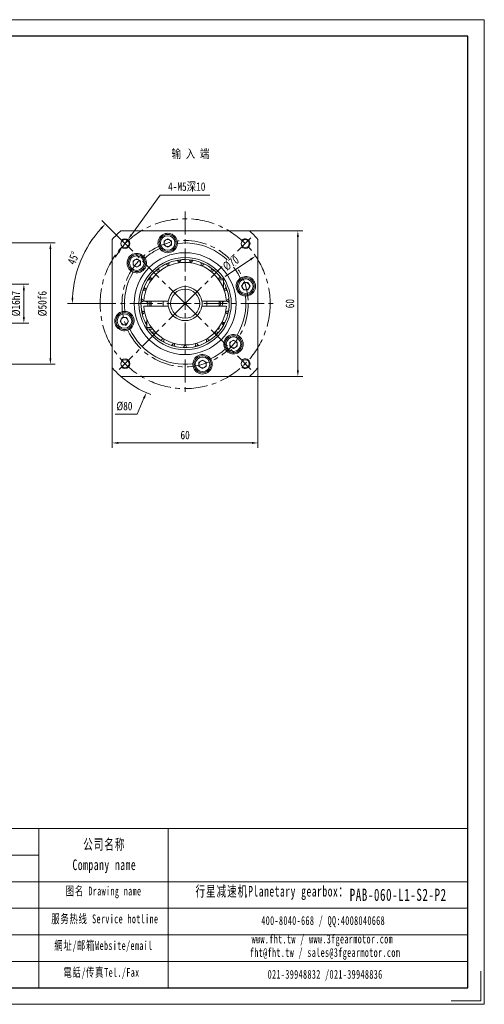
# Model space of a CAD drawing. Header units: millimetres. Extents: x -117 to 457, y -90 to 316.
# Tile 4 of 4: x 266 to 457, y -90 to 316. Entities that reach past the tile are written whole.
import ezdxf

# ---------------------------------------------------------------- set-up
doc = ezdxf.new("R2010")
doc.units = ezdxf.units.MM
doc.header["$LTSCALE"] = 1.5
doc.linetypes.add('CENTER', pattern=[10.16, 6.35, -1.27, 1.27, -1.27])
doc.layers.get('0').update_dxf_attribs({"lineweight": 18})
for name, color, linetype, lineweight in [('1轮廓实线层', 7, 'Continuous', 18), ('3中心线层', 1, 'CENTER', 18), ('7标注层', 4, 'Continuous', 18), ('SLD-0', 7, 'Continuous', 18), ('图框_外框线', 7, 'Continuous', 18)]:
    doc.layers.add(name, color=color, linetype=linetype, lineweight=lineweight)
doc.styles.add('PC_TEXTSTYLE', font='txt', dxfattribs={"width": 0.8})
doc.styles.add('TH_GBDIM', font='txt', dxfattribs={"width": 0.8})
doc.styles.add('标准', font='txt', dxfattribs={"width": 0.667})
doc.dimstyles.new('TH_GBDIM', dxfattribs={"dimtxt": 3.5, "dimasz": 2.5, "dimexe": 2, "dimexo": 0, "dimgap": 1.5, "dimtad": 1, "dimdec": 1, "dimdsep": 46, "dimtxsty": 'TH_GBDIM', "dimcen": 2.5, "dimdle": 5, "dimclrd": 4, "dimclre": 4, "dimclrt": 3, "dimadec": 0, "dimazin": 2, "dimtfac": 0.714286, "dimtdec": 1, "dimtmove": 0, "dimatfit": 3, "dimfxl": 1, "dimtolj": 1, "dimarcsym": 0})

# ---------------------------------------------------------------- blocks, each defined once
blk = doc.blocks.new('*X3')
at = {"layer": '7标注层', "transparency": 16777216}
for points in [[(267, 204.07), (267.84, 204.07), (267.42, 206.57)], [(267, 193.07), (267.84, 193.07), (267.42, 190.57)]]:
    blk.add_hatch(color=4, dxfattribs=at).paths.add_polyline_path(points, flags=0)
at = {"layer": '7标注层', "color": 4, "transparency": 16777216}
for p, q in [((254.09, 206.57), (269.42, 206.57)), ((267.42, 204.07), (267.42, 193.07)), ((254.09, 190.57), (269.42, 190.57))]:
    blk.add_line(p, q, dxfattribs=at)
at = {"layer": '7标注层', "color": 3, "transparency": 16777216, "insert": (264.17, 198.57), "char_height": 3.5, "width": 19.2889, "attachment_point": 5, "rotation": 90, "style": 'TH_GBDIM'}
blk.add_mtext('%%C16h7', dxfattribs=at)
blk = doc.blocks.new('*X4')
at = {"layer": '7标注层', "transparency": 16777216}
for points in [[(277.93, 221.07), (278.76, 221.07), (278.34, 223.57)], [(277.93, 176.07), (278.76, 176.07), (278.34, 173.57)]]:
    blk.add_hatch(color=4, dxfattribs=at).paths.add_polyline_path(points, flags=0)
at = {"layer": '7标注层', "color": 4, "transparency": 16777216}
for p, q in [((224.59, 223.57), (280.34, 223.57)), ((278.34, 221.07), (278.34, 176.07)), ((224.59, 173.57), (280.34, 173.57))]:
    blk.add_line(p, q, dxfattribs=at)
at = {"layer": '7标注层', "color": 3, "transparency": 16777216, "insert": (275.09, 198.57), "char_height": 3.5, "width": 19.32, "attachment_point": 5, "rotation": 90, "style": 'TH_GBDIM'}
blk.add_mtext('%%C50f6', dxfattribs=at)
blk = doc.blocks.new('*X20')
at = {"layer": '7标注层', "transparency": 16777216}
for points in [[(306.31, 141.59), (306.31, 140.76), (303.81, 141.18)], [(361.31, 141.59), (361.31, 140.76), (363.81, 141.18)]]:
    blk.add_hatch(color=4, dxfattribs=at).paths.add_polyline_path(points, flags=0)
at = {"layer": '7标注层', "color": 4, "transparency": 16777216}
for p, q in [((303.81, 172.11), (303.81, 139.18)), ((363.81, 172.11), (363.81, 139.18)), ((306.31, 141.18), (361.31, 141.18))]:
    blk.add_line(p, q, dxfattribs=at)
at = {"layer": '7标注层', "color": 3, "transparency": 16777216, "insert": (333.81, 144.43), "char_height": 3.5, "width": 7.1867, "attachment_point": 5, "style": 'TH_GBDIM'}
blk.add_mtext('60', dxfattribs=at)
blk = doc.blocks.new('*X21')
at = {"layer": '7标注层', "transparency": 16777216}
blk.add_hatch(color=4, dxfattribs=at).paths.add_polyline_path([(316.49, 159.76), (317.25, 159.42), (317.87, 161.88)], flags=0)
at = {"layer": '7标注层', "color": 4, "transparency": 16777216}
for p, q in [((333.81, 196.07), (333.81, 201.07)), ((331.31, 198.57), (336.31, 198.57)), ((314.04, 153.07), (316.87, 159.59)), ((305.07, 153.07), (314.04, 153.07))]:
    blk.add_line(p, q, dxfattribs=at)
blk.add_arc((333.81, 198.57), 40, 228.5904, 249.378, dxfattribs=at)
at = {"layer": '7标注层', "color": 3, "transparency": 16777216, "insert": (308.8, 156.32), "char_height": 3.5, "width": 11.3867, "attachment_point": 5, "style": 'TH_GBDIM'}
blk.add_mtext('%%C80', dxfattribs=at)
blk = doc.blocks.new('*X22')
at = {"layer": '7标注层', "transparency": 16777216}
for points in [[(379.82, 226.07), (380.65, 226.07), (380.23, 228.57)], [(379.82, 171.07), (380.65, 171.07), (380.23, 168.57)]]:
    blk.add_hatch(color=4, dxfattribs=at).paths.add_polyline_path(points, flags=0)
at = {"layer": '7标注层', "color": 4, "transparency": 16777216}
for p, q in [((360.27, 228.57), (382.23, 228.57)), ((380.23, 171.07), (380.23, 226.07)), ((360.27, 168.57), (382.23, 168.57))]:
    blk.add_line(p, q, dxfattribs=at)
at = {"layer": '7标注层', "color": 3, "transparency": 16777216, "insert": (376.98, 198.57), "char_height": 3.5, "width": 7.1867, "attachment_point": 5, "rotation": 90, "style": 'TH_GBDIM'}
blk.add_mtext('60', dxfattribs=at)
blk = doc.blocks.new('*X23')
at = {"layer": '7标注层', "transparency": 16777216}
for points in [[(311.36, 227.2), (312.04, 226.72), (310.23, 224.94)], [(306.08, 219.92), (306.76, 219.43), (307.89, 221.7)]]:
    blk.add_hatch(color=4, dxfattribs=at).paths.add_polyline_path(points, flags=0)
at = {"layer": '7标注层', "color": 4, "transparency": 16777216}
for p, q in [((323.51, 243.24), (311.7, 226.96)), ((343.98, 243.24), (323.51, 243.24)), ((307.89, 221.7), (310.23, 224.94)), ((306.42, 219.67), (304.95, 217.65))]:
    blk.add_line(p, q, dxfattribs=at)
at = {"layer": '7标注层', "color": 3, "transparency": 16777216, "insert": (334.49, 246.62), "char_height": 3.5, "width": 31.1733, "attachment_point": 5, "style": 'TH_GBDIM'}
blk.add_mtext('4-M5深10', dxfattribs=at)
blk = doc.blocks.new('*X24')
at = {"transparency": 16777216}
for points in [[(298.95, 229.88), (299.55, 229.31), (300.97, 231.41)], [(287.85, 201.06), (287.02, 201.08), (287.37, 198.57)]]:
    blk.add_hatch(color=4, dxfattribs=at).paths.add_polyline_path(points, flags=0)
at = {"color": 4, "transparency": 16777216}
for p, q in [((306.71, 225.67), (299.55, 232.82)), ((295.81, 198.57), (285.37, 198.57))]:
    blk.add_line(p, q, dxfattribs=at)
blk.add_arc((333.81, 198.57), 46.44, 138.0845, 176.9155, dxfattribs=at)
at = {"color": 3, "transparency": 16777216, "insert": (287.82, 217.39), "char_height": 3.5, "width": 10.7721, "attachment_point": 5, "rotation": 67.7487, "style": 'TH_GBDIM'}
blk.add_mtext('45%%D', dxfattribs=at)
blk = doc.blocks.new('*X30')
at = {"layer": '7标注层', "transparency": 16777216}
blk.add_hatch(color=4, dxfattribs=at).paths.add_polyline_path([(360.5, 217.11), (360.97, 216.42), (362.81, 218.17)], flags=0)
at = {"layer": '7标注层', "color": 4, "transparency": 16777216}
blk.add_line((350.32, 209.73), (360.74, 216.77), dxfattribs=at)
at = {"layer": '7标注层', "color": 3, "transparency": 16777216, "insert": (352.67, 215.24), "char_height": 3.5, "width": 13.2885, "attachment_point": 5, "rotation": 34.053, "style": 'TH_GBDIM'}
blk.add_mtext('%%C70', dxfattribs=at)

msp = doc.modelspace()

# ---------------------------------------------------------------- linework, layer by layer
at = {"color": 7, "linetype": 'Continuous', "lineweight": 15}
for p, q in [((360.27, 228.57), (307.35, 228.57)), ((303.81, 225.03), (303.81, 172.11)), ((325.14, 224.43), (326.64, 225.29)), ((325.14, 222.7), (325.14, 224.43)), ((326.64, 225.29), (328.14, 224.43)), ((328.14, 224.43), (328.14, 222.7)), ((363.81, 172.11), (363.81, 225.03)), ((326.64, 221.83), (325.14, 222.7)), ((328.14, 222.7), (326.64, 221.83)), ((312.39, 216.15), (313.89, 217.01)), ((312.39, 214.41), (312.39, 216.15)), ((313.89, 217.01), (315.39, 216.15)), ((315.39, 216.15), (315.39, 214.41)), ((331.64, 215.43), (331.69, 215.52)), ((335.92, 215.52), (335.98, 215.43)), ((313.89, 213.55), (312.39, 214.41)), ((315.39, 214.41), (313.89, 213.55)), ((340.4, 214.24), (340.45, 214.7)), ((319.81, 208.87), (319.81, 208.21)), ((320.28, 208.87), (319.81, 208.87)), ((320.01, 209.07), (320.44, 209.07)), ((347.18, 209.07), (348.93, 209.07)), ((349.56, 208.44), (347.65, 208.44)), ((348.43, 209.07), (348.11, 209.49)), ((349.56, 208.44), (349.56, 204.97)), ((357.07, 205.73), (357.94, 207.23)), ((357.94, 207.23), (359.67, 207.23)), ((359.67, 207.23), (360.53, 205.73)), ((357.94, 204.23), (357.07, 205.73)), ((359.67, 204.23), (357.94, 204.23)), ((360.53, 205.73), (359.67, 204.23)), ((326.58, 199.57), (317.14, 199.57)), ((318.42, 199.09), (318.44, 199.57)), ((318.48, 198.57), (318.51, 199.57)), ((319.81, 199.57), (319.81, 197.57)), ((324.81, 199.57), (324.81, 197.57)), ((350.48, 199.57), (341.04, 199.57)), ((342.81, 199.57), (342.81, 197.57)), ((347.81, 199.57), (347.81, 197.57)), ((348.31, 198.57), (348.27, 199.57)), ((349.18, 199.57), (349.2, 199.09)), ((317.14, 197.57), (326.58, 197.57)), ((318.51, 197.57), (318.48, 198.57)), ((341.04, 197.57), (350.48, 197.57)), ((348.27, 197.57), (348.31, 198.57)), ((307.08, 191.4), (307.95, 192.9)), ((307.95, 189.9), (307.08, 191.4)), ((307.95, 192.9), (309.68, 192.9)), ((309.68, 192.9), (310.55, 191.4)), ((310.55, 191.4), (309.68, 189.9)), ((318.06, 192.17), (318.06, 188.69)), ((309.68, 189.9), (307.95, 189.9)), ((318.06, 188.69), (319.97, 188.69)), ((320.44, 188.07), (318.68, 188.07)), ((347.61, 188.07), (347.18, 188.07)), ((347.33, 188.27), (347.81, 188.27)), ((347.81, 188.92), (347.81, 188.27)), ((352.23, 182.72), (353.73, 183.59)), ((352.23, 180.99), (352.23, 182.72)), ((353.73, 183.59), (355.23, 182.72)), ((355.23, 182.72), (355.23, 180.99)), ((338.21, 181.97), (338.21, 182.15)), ((353.73, 180.12), (352.23, 180.99)), ((355.23, 180.99), (353.73, 180.12)), ((339.48, 174.44), (340.98, 175.31)), ((339.48, 172.71), (339.48, 174.44)), ((340.98, 175.31), (342.48, 174.44)), ((342.48, 174.44), (342.48, 172.71)), ((340.98, 171.84), (339.48, 172.71)), ((342.48, 172.71), (340.98, 171.84)), ((307.35, 168.57), (360.27, 168.57))]:
    msp.add_line(p, q, dxfattribs=at)
for points in [[(327.26, 215.34), (327.23, 215.32), (326.02, 214.8)], [(332.03, 216.48), (331.13, 216.37), (330.69, 216.3)], [(331.83, 216.1), (331.55, 215.75), (331.31, 215.34)], [(336.93, 216.3), (336.49, 216.37), (335.59, 216.48)], [(336.3, 215.34), (336.07, 215.75), (335.78, 216.1)], [(341.6, 214.8), (340.38, 215.32), (340.35, 215.34)], [(322.98, 212.95), (322.59, 212.64), (321.93, 212.09)], [(344.64, 212.88), (344.62, 213.12), (344.62, 213.17)], [(345.68, 212.09), (345.03, 212.64), (344.64, 212.95)], [(319.5, 209.49), (318.94, 208.71), (318.72, 208.39)], [(347.96, 209.07), (348.12, 209.52), (348.16, 209.71)], [(317.09, 205.23), (317.05, 205.14), (316.63, 203.95)], [(350.98, 203.95), (350.56, 205.14), (350.53, 205.23)], [(315.91, 200.47), (315.86, 199.91), (315.82, 199.12)], [(319.34, 199.57), (319.31, 198.57), (319.34, 197.57)], [(349.11, 199.57), (349.14, 198.57), (349.11, 197.57)], [(351.8, 199.12), (351.76, 199.91), (351.71, 200.47)], [(316.06, 195.57), (316.26, 194.56), (316.34, 194.25)], [(351.28, 194.25), (351.36, 194.56), (351.56, 195.57)], [(317.53, 190.88), (317.59, 190.76), (318.06, 189.85)], [(317.83, 190.29), (317.78, 190.76), (317.78, 190.85)], [(349.47, 189.69), (350.03, 190.76), (350.09, 190.89)], [(349.83, 190.85), (349.82, 190.51), (349.79, 190.29)], [(320.2, 186.79), (320.61, 186.33), (321.12, 185.8)], [(346.49, 185.8), (347, 186.33), (347.42, 186.79)], [(323.88, 183.55), (324.81, 182.98), (325.04, 182.85)], [(342.61, 183.21), (342.55, 183.7), (342.47, 183.94)], [(342.58, 182.85), (342.81, 182.98), (343.73, 183.55)], [(328.3, 181.43), (328.5, 181.37), (329.61, 181.07)], [(333.13, 180.58), (333.81, 180.57), (334.48, 180.58)], [(338.01, 181.07), (339.11, 181.37), (339.31, 181.43)]]:
    msp.add_lwpolyline(points, dxfattribs=at)
for centre, radius in [((309.06, 223.32), 1.65), ((326.64, 223.56), 3.5), ((326.64, 223.56), 3), ((358.56, 223.32), 1.65), ((333.81, 198.57), 21), ((313.89, 215.28), 3.5), ((313.89, 215.28), 3), ((333.81, 198.57), 19), ((358.8, 205.73), 3.5), ((358.8, 205.73), 3), ((333.81, 198.57), 6), ((308.82, 191.4), 3.5), ((308.82, 191.4), 3), ((353.73, 181.86), 3.5), ((353.73, 181.86), 3), ((309.06, 173.82), 1.65), ((340.98, 173.58), 3.5), ((340.98, 173.58), 3), ((358.56, 173.82), 1.65)]:
    msp.add_circle(centre, radius, dxfattribs=at)
for centre, radius, start, end in [((333.81, 198.57), 40, 131.4096, 138.5904), ((326.64, 223.56), 4, 4.4209, 207.5791), ((333.81, 198.57), 40, 41.4096, 48.5904), ((326.64, 223.56), 4, 214.7909, 357.2091), ((326.64, 223.56), 1.5, 120, 180), ((326.64, 223.56), 1.5, 180, 240), ((326.64, 223.56), 1.5, 60, 120), ((326.64, 223.56), 1.5, 0, 60), ((326.64, 223.56), 1.5, 300, 0), ((333.81, 198.57), 25, 24.7122, 97.2878), ((313.89, 215.28), 4, 38.4209, 241.5791), ((333.81, 198.57), 25, 114.7122, 131.2878), ((326.64, 223.56), 1.5, 240, 300), ((313.89, 215.28), 1.5, 120, 180), ((313.89, 215.28), 1.5, 180, 240), ((313.89, 215.28), 4, 248.7909, 31.2091), ((313.89, 215.28), 1.5, 60, 120), ((313.89, 215.28), 1.5, 0, 60), ((313.89, 215.28), 1.5, 300, 360), ((333.81, 198.57), 18.17, 35.3087, 180), ((333.81, 198.57), 17, 3.3723, 176.6277), ((329.29, 214.7), 2.13, 156.4968, 192.494), ((329.29, 214.7), 2.13, 17.7373, 54.8076), ((333.81, 215.32), 2.13, 140.8446, 176.8419), ((333.81, 215.32), 2.12, 3.1581, 39.1554), ((338.33, 214.7), 2.13, 125.1924, 161.1897), ((338.33, 214.7), 2.13, 360, 23.5032), ((333.81, 198.57), 25, 148.7122, 187.2878), ((313.89, 215.28), 1.5, 240, 300), ((321.57, 210), 2.13, 50.1147, 86.1119), ((325.11, 212.88), 2.13, 172.1489, 208.1462), ((325.11, 212.88), 2.13, 34.4625, 70.4598), ((342.51, 212.88), 2.12, 109.5402, 145.5375), ((342.51, 212.88), 2.13, 331.8538, 0), ((346.05, 210), 2.13, 93.8881, 129.8853), ((318.94, 206.27), 2.13, 65.7668, 101.7641), ((333.81, 198.57), 18.17, 215.3087, 29.8913), ((321.57, 210), 2.12, 187.8011, 214.1543), ((348.93, 208.44), 0.625, 0, 90), ((358.8, 205.73), 4, 124.7909, 267.2091), ((358.8, 205.73), 4, 274.4209, 117.5791), ((358.8, 205.73), 1.5, 90, 150), ((358.8, 205.73), 1.5, 30, 90), ((317.41, 201.98), 2.13, 81.419, 117.4163), ((318.94, 206.27), 2.13, 203.4533, 239.4505), ((333.81, 198.57), 7, 8.2132, 171.7868), ((348.68, 206.27), 2.13, 300.5495, 336.5467), ((350.21, 201.98), 2.13, 62.5837, 98.581), ((358.8, 205.73), 1.5, 150, 210), ((358.8, 205.73), 1.5, 210, 270), ((358.8, 205.73), 1.5, 270, 330), ((358.8, 205.73), 1.5, 330, 30), ((317.1, 197.43), 2.13, 49.3328, 133.0685), ((317.41, 201.98), 2.13, 219.1054, 255.1027), ((333.81, 198.57), 7, 171.7868, 188.2132), ((333.81, 198.57), 7, 351.7868, 8.2132), ((350.52, 197.43), 2.13, 46.9315, 130.6672), ((350.21, 201.98), 2.12, 284.8973, 320.8946), ((333.81, 198.57), 25, 328.7122, 7.2878), ((308.82, 191.4), 4, 94.4209, 297.5791), ((308.82, 191.4), 4, 304.7909, 87.2091), ((333.81, 198.57), 18.17, 180, 210.0132), ((317.1, 197.43), 2.13, 234.7576, 270.7549), ((318.03, 192.96), 2.12, 112.7234, 148.7206), ((333.81, 198.57), 17, 183.3723, 356.6277), ((333.81, 198.57), 7, 188.2132, 351.7868), ((349.59, 192.96), 2.12, 31.2794, 67.2766), ((350.52, 197.43), 2.12, 269.2451, 305.2424), ((308.82, 191.4), 1.5, 150, 210), ((308.82, 191.4), 1.5, 90, 150), ((308.82, 191.4), 1.5, 210, 270), ((308.82, 191.4), 1.5, 30, 90), ((308.82, 191.4), 1.5, 270, 330), ((308.82, 191.4), 1.5, 330, 30), ((318.03, 192.96), 2.12, 250.4098, 270.8863), ((349.59, 192.96), 2.13, 253.5929, 289.5902), ((347.34, 190.76), 2.1, 339.4863, 2.2265), ((333.81, 198.57), 25, 204.7122, 277.2878), ((318.68, 188.69), 0.625, 180, 270), ((320.12, 188.91), 2.12, 266.062, 302.0592), ((323.24, 185.58), 2.13, 144.0277, 180.025), ((344.38, 185.58), 2.12, 0, 35.9723), ((347.49, 188.91), 2.13, 237.9408, 273.938), ((347.49, 188.91), 2.13, 15.6272, 51.6245), ((323.24, 185.58), 2.12, 281.7141, 317.7114), ((327.14, 183.21), 2.13, 159.6799, 195.6772), ((340.48, 183.21), 2.13, 344.3228, 0), ((344.38, 185.58), 2.12, 222.2886, 258.2859), ((353.73, 181.86), 4, 68.7909, 211.2091), ((353.73, 181.86), 4, 218.4209, 61.5791), ((353.73, 181.86), 1.5, 120, 180), ((353.73, 181.86), 1.5, 60, 120), ((353.73, 181.86), 1.5, 0, 60), ((327.14, 183.21), 2.13, 297.3663, 333.3636), ((331.53, 181.97), 2.13, 175.3321, 211.3293), ((331.53, 181.97), 2.13, 313.0185, 349.0158), ((336.09, 181.97), 2.13, 190.9842, 226.9815), ((336.09, 181.97), 2.12, 328.6707, 360), ((340.48, 183.21), 2.13, 206.6364, 242.6337), ((333.81, 198.57), 25, 294.7122, 311.2878), ((353.73, 181.86), 1.5, 180, 240), ((353.73, 181.86), 1.5, 240, 300), ((353.73, 181.86), 1.5, 300, 360), ((340.98, 173.58), 4, 34.7909, 177.2091), ((340.98, 173.58), 4, 184.4209, 27.5791), ((340.98, 173.58), 1.5, 120, 180), ((340.98, 173.58), 1.5, 60, 120), ((340.98, 173.58), 1.5, 0, 60), ((333.81, 198.57), 40, 221.4096, 228.5904), ((340.98, 173.58), 1.5, 180, 240), ((340.98, 173.58), 1.5, 240, 300), ((340.98, 173.58), 1.5, 300, 360), ((333.81, 198.57), 40, 311.4096, 318.5904)]:
    msp.add_arc(centre, radius, start, end, dxfattribs=at)
at = {"color": 4}
for centre, start, end in [((309.06, 223.32), 226.6372, 135), ((358.56, 223.32), 225, 136.6372), ((309.06, 173.82), 225, 133.3628), ((358.56, 173.82), 223.3628, 135)]:
    msp.add_arc(centre, 2, start, end, dxfattribs=at)
at = {"color": 7, "linetype": 'Continuous', "lineweight": 15}
for points in [[(330.64, 223.37), (330.63, 223.87)], [(323.1, 221.71), (323.36, 221.28)], [(317.31, 217.35), (317.03, 217.77)], [(311.99, 211.76), (312.44, 211.55)], [(320.01, 209.07), (319.81, 208.87)], [(356.95, 209.28), (356.52, 209.02)], [(317.14, 199.57), (316.84, 199.57)], [(326.88, 199.57), (326.58, 199.57)], [(341.04, 199.57), (340.74, 199.57)], [(350.78, 199.57), (350.48, 199.57)], [(358.61, 201.74), (359.11, 201.75)], [(309.01, 195.4), (308.51, 195.39)], [(316.84, 197.57), (317.14, 197.57)], [(326.58, 197.57), (326.88, 197.57)], [(340.74, 197.57), (341.04, 197.57)], [(350.48, 197.57), (350.78, 197.57)], [(310.67, 187.86), (311.1, 188.12)], [(347.61, 188.07), (347.81, 188.27)], [(355.63, 185.37), (355.17, 185.58)], [(350.3, 179.78), (350.59, 179.37)], [(344.52, 175.43), (344.26, 175.86)], [(336.98, 173.77), (336.99, 173.27)]]:
    msp.add_open_spline(points, degree=1, dxfattribs=at)
at = {"layer": '3中心线层'}
for p, q in [((333.81, 236.57), (333.81, 160.57)), ((333.81, 198.57), (306.71, 225.67)), ((333.81, 198.57), (360.91, 225.67)), ((295.81, 198.57), (371.81, 198.57)), ((333.81, 198.57), (306.71, 171.47)), ((333.81, 198.57), (360.91, 171.47))]:
    msp.add_line(p, q, dxfattribs=at)
for radius in [35, 26]:
    msp.add_circle((333.81, 198.57), radius, dxfattribs=at)
at = {"layer": '图框_外框线'}
for p, q in [((-65.97, -17.7), (450.16, -17.7)), ((273.57, -17.7), (273.57, -83.26)), ((326.86, -17.7), (326.86, -83.26)), ((-16.51, -28.64), (273.57, -28.64)), ((-65.97, -39.58), (450.16, -39.58)), ((-16.51, -50.52), (450.16, -50.52)), ((-16.51, -61.45), (450.16, -61.45)), ((-16.51, -72.39), (450.16, -72.39))]:
    msp.add_line(p, q, dxfattribs=at)
at = {"layer": '图框_外框线', "color": 3}
msp.add_lwpolyline([(455.62, -76.43), (455.62, -88.72), (443.33, -88.72)], dxfattribs=at)

# ---------------------------------------------------------------- texts
at = {"color": 3, "insert": (328.23, 262.06), "char_height": 3.5, "width": 21.9463, "attachment_point": 1, "style": 'PC_TEXTSTYLE'}
msp.add_mtext('输 入 端', dxfattribs=at)
at = {"layer": 'SLD-0', "color": 1, "attachment_point": 2, "line_spacing_factor": 1.15057, "style": '标准'}
for s, insert, char_height, width in [('\\T1.1;公司名称\\PCompany name', (300.55, -22.02), 4.3753, 56.647), ('\\T1.1;图名 Drawing name', (300.25, -41.59), 3.6461, 46.629), ('\\T1.1;  行星减速机Planetary gearbox：', (367.47, -41.31), 4.3753, 68.8138), ('\\T1.1;\\pxt5.1046;PAB-060-L1-S2-P2', (421.53, -42.47), 5, 37.1484), ('\\T1.1;服务热线 Service hotline', (300.77, -53.06), 3.6461, 51.9492), ('\\T1.1;400-8040-668 / QQ:4008040668', (390.65, -53.76), 3.6461, 106.1582), ('\\T1.1;網址/邮箱Website/email', (300.2, -64.04), 3.6461, 54.0743), ('\\T1.1;www.fht.tw / www.3fgearmotor.com ', (390.31, -61.35), 3.6461, 106.2777), ('\\T1.1;\\pxt12;fht@fht.tw / sales@3fgearmotor.com ', (391.42, -66.9), 3.6461, 106.2777), ('\\T1.1;電話/传真Tel./Fax', (299.38, -75.11), 3.6461, 54.7246), ('\\T1.1;021-39948832 /021-39948836 ', (391.46, -75.91), 3.6461, 81.1511)]:
    msp.add_mtext(s, dxfattribs=dict(at, insert=insert, char_height=char_height, width=width))

# ---------------------------------------------------------------- dimensions: what is measured, and where the dimension line sits
dim = msp.add_angular_dim_2l(base=(290.82, 216.16), line1=((295.81, 198.57), (371.81, 198.57)), line2=((333.81, 198.57), (306.71, 225.67)), dimstyle='TH_GBDIM', override={"dimtad": 1, "dimtih": 0, "dimtoh": 0, "dimsah": 1, "dimtdec": 0, "dimtzin": 8})
dim.commit()
dim.dimension.update_dxf_attribs({"geometry": '*X24', "text_midpoint": (290.82, 216.16), "dimtype": 162})
at = {"layer": '7标注层'}
dim = msp.add_diameter_dim_2p(p1=(307.89, 221.7), p2=(310.23, 224.94), text='4-M5深10', dimstyle='TH_GBDIM', override={"dimtoh": 1, "dimdec": 0, "dimpost": '%%C<>', "dimsah": 1, "dimtzin": 0}, dxfattribs=at)
dim.commit()
dim.dimension.update_dxf_attribs({"geometry": '*X23', "text_midpoint": (323.51, 243.24), "dimtype": 163})
dim = msp.add_diameter_dim_2p(p1=(349.75, 235.25), p2=(317.87, 161.88), dimstyle='TH_GBDIM', override={"dimtih": 1, "dimtoh": 1, "dimpost": '%%C<>', "dimsah": 1, "dimtofl": 0, "dimtzin": 0}, dxfattribs=at)
dim.commit()
dim.dimension.update_dxf_attribs({"geometry": '*X21', "text_midpoint": (314.04, 153.07), "dimtype": 163})
dim = msp.add_linear_dim(base=(380.23, 228.57), p1=(360.27, 168.57), p2=(360.27, 228.57), angle=90, dimstyle='TH_GBDIM', override={"dimsah": 1, "dimtzin": 0}, dxfattribs=at)
dim.commit()
dim.dimension.update_dxf_attribs({"geometry": '*X22', "text_midpoint": (380.23, 198.57), "dimtype": 160})
for base, p1, p2, text, picture, middle in [((278.34, 173.57), (224.59, 223.57), (224.59, 173.57), '%%C<>f6', '*X4', (278.34, 198.57)), ((267.42, 190.57), (254.09, 206.57), (254.09, 190.57), '%%C<>h7', '*X3', (267.42, 198.57))]:
    dim = msp.add_linear_dim(base=base, p1=p1, p2=p2, angle=90, text=text, dimstyle='TH_GBDIM', override={"dimsah": 1, "dimtzin": 0}, dxfattribs=at)
    dim.commit()
    dim.dimension.update_dxf_attribs({"geometry": picture, "text_midpoint": middle, "dimtype": 160})
dim = msp.add_linear_dim(base=(363.81, 141.18), p1=(303.81, 172.11), p2=(363.81, 172.11), dimstyle='TH_GBDIM', override={"dimsah": 1, "dimtzin": 0}, dxfattribs=at)
dim.commit()
dim.dimension.update_dxf_attribs({"geometry": '*X20', "text_midpoint": (333.81, 141.18), "dimtype": 160})

# ---------------------------------------------------------------- next in the draw order: wipeouts: each hides what was drawn before it
msp.add_wipeout([(350.67, 211.54), (348.49, 214.77), (354.68, 218.95), (356.86, 215.72)]).dxf.layer = '1轮廓实线层'

# ---------------------------------------------------------------- next in the draw order: linework, layer by layer
at = {"layer": '图框_外框线', "color": 3}
msp.add_lwpolyline([(-116.64, -90.09), (456.99, -90.09), (456.99, 315.55), (-116.64, 315.55)], close=True, dxfattribs=at)
at = {"layer": '图框_外框线', "color": 3, "lineweight": 25}
msp.add_lwpolyline([(-82.5, -83.26), (450.16, -83.26), (450.16, 308.72), (-82.5, 308.72)], close=True, dxfattribs=at)

# ---------------------------------------------------------------- next in the draw order: dimensions: what is measured, and where the dimension line sits
at = {"layer": '7标注层'}
dim = msp.add_diameter_dim_2p(p1=(304.81, 178.97), p2=(362.81, 218.17), dimstyle='TH_GBDIM', override={"dimpost": '%%C<>', "dimsah": 1, "dimtzin": 0}, dxfattribs=at)
dim.commit()
dim.dimension.update_dxf_attribs({"geometry": '*X30', "text_midpoint": (354.49, 212.55), "dimtype": 163})

doc.saveas('drawing.dxf')
